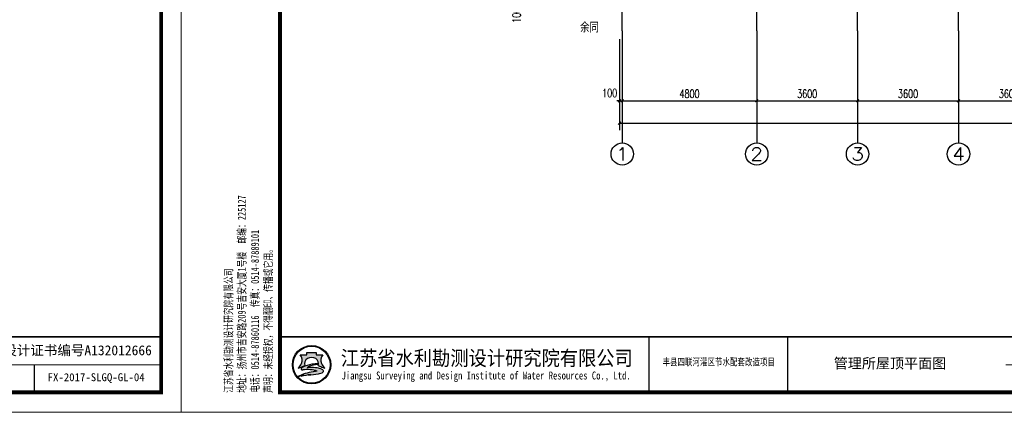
# Model space of a CAD drawing. Extents: x 88237 to 730297, y -11868 to 107702.
# Tile 19 of 49: x 360670 to 395817, y 42769 to 56781. Entities that reach past the tile are written whole.
import ezdxf
from ezdxf.enums import TextEntityAlignment as Align

# ---------------------------------------------------------------- set-up
doc = ezdxf.new("R2010")
doc.units = 0
doc.header["$LTSCALE"] = 1000
doc.header["$MEASUREMENT"] = 0
doc.linetypes.add('DOTE', pattern=[2.4200000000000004, 2, -0.2, 0.02, -0.2])
doc.layers.add('0.13文字', color=3, linetype='Continuous', lineweight=13)
for name, color, linetype in [('AXIS', 3, 'Continuous'), ('AXIS_TEXT', 7, 'Continuous'), ('DOTE', 1, 'DOTE'), ('PUB_TEXT', 7, 'Continuous'), ('图框', 7, 'Continuous')]:
    doc.layers.add(name, color=color, linetype=linetype)
doc.styles.add('_TCH_AXIS', font='COMPLEX', dxfattribs={"bigfont": 'GBCBIG'})
doc.styles.add('_TCH_DIM', font='SIMPLEX', dxfattribs={"bigfont": 'GBCBIG'})
doc.styles.add('_TCH_DIM_T3', font='SIMPLEX', dxfattribs={"width": 0.7058823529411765, "bigfont": 'GBCBIG'})
doc.styles.add('COMPLEX', font='COMPLEX')
doc.styles.add('LYJFS', font='times.ttf', dxfattribs={"width": 0.7})
doc.styles.add('仿宋', font='FangSong_GB2312.ttf', dxfattribs={"width": 0.7})
doc.styles.add('宋体', font='txt')
doc.dimstyles.new('_TCH_ARCH&&100', dxfattribs={"dimtxt": 297.5, "dimasz": 100, "dimexe": 250, "dimexo": 300, "dimgap": 100, "dimtad": 1, "dimdec": 0, "dimzin": 0, "dimdsep": 46, "dimtxsty": '_TCH_DIM_T3', "dimblk": 'ARCHTICK', "dimcen": 0.09, "dimclrt": 7, "dimazin": 2, "dimtfac": 1, "dimtdec": 0, "dimtix": 1, "dimtmove": 2, "dimatfit": 3, "dimfxl": 1, "dimtolj": 1, "dimtzin": 0, "dimarcsym": 0})

# ---------------------------------------------------------------- blocks, each defined once
blk = doc.blocks.new('_ArchTick')
at = {"color": 0, "linetype": 'ByBlock', "const_width": 0.4}
blk.add_lwpolyline([(-0.5, -0.5), (0.5, 0.5)], dxfattribs=at)
blk = doc.blocks.new('*D283')
at = {"layer": 'AXIS', "color": 0, "lineweight": -2}
for p, q in [((380880.1925909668, 57387.39317273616), (378430.1925909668, 57387.39317273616)), ((378680.1925909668, 57387.39317273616), (378680.1925909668, 57487.39317273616)), ((378680.1925909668, 57287.39317273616), (378680.1925909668, 57387.39317273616)), ((380880.1925909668, 57287.39317273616), (378430.1925909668, 57287.39317273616)), ((378680.1925909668, 57287.39317273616), (378680.1925909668, 57187.39317273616))]:
    blk.add_line(p, q, dxfattribs=at)
at = {"layer": 'Defpoints', "color": 0}
for p in [(378680.1925909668, 57387.39317273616), (381180.1925909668, 57387.39317273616), (381180.1925909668, 57287.39317273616)]:
    blk.add_point(p, dxfattribs=at)
at = {"layer": 'AXIS', "color": 0, "lineweight": -2, "xscale": 100, "yscale": 100, "zscale": 100}
for p, rotation in [((378680.1925909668, 57387.39317273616), 270), ((378680.1925909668, 57287.39317273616), 90)]:
    blk.add_blockref('_ArchTick', p, dxfattribs=dict(at, rotation=rotation))
at = {"layer": 'AXIS', "color": 7, "insert": (378405.1925909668, 56937.39317273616), "char_height": 297.5, "attachment_point": 5, "rotation": 90, "style": '_TCH_DIM_T3'}
blk.add_mtext('\\A1;100', dxfattribs=at)
blk = doc.blocks.new('*D301')
at = {"layer": 'AXIS', "color": 0, "lineweight": -2}
for p, q in [((382080.1925909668, 56087.39317273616), (382080.1925909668, 53637.39317273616)), ((382180.1925909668, 56087.39317273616), (382180.1925909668, 53637.39317273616)), ((382080.1925909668, 53887.39317273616), (381980.1925909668, 53887.39317273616)), ((382080.1925909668, 53887.39317273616), (382180.1925909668, 53887.39317273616)), ((382180.1925909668, 53887.39317273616), (382280.1925909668, 53887.39317273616))]:
    blk.add_line(p, q, dxfattribs=at)
at = {"layer": 'Defpoints', "color": 0}
for p in [(382080.1925909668, 56387.39317273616), (382180.1925909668, 56387.39317273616), (382180.1925909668, 53887.39317273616)]:
    blk.add_point(p, dxfattribs=at)
at = {"layer": 'AXIS', "color": 0, "lineweight": -2, "xscale": 100, "yscale": 100, "zscale": 100}
blk.add_blockref('_ArchTick', (382080.1925909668, 53887.39317273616), dxfattribs=at)
at = {"layer": 'AXIS', "color": 0, "lineweight": -2, "xscale": 100, "yscale": 100, "zscale": 100, "rotation": 180}
blk.add_blockref('_ArchTick', (382180.1925909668, 53887.39317273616), dxfattribs=at)
at = {"layer": 'AXIS', "color": 7, "insert": (381730.1925909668, 54162.39317273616), "char_height": 297.5, "attachment_point": 5, "style": '_TCH_DIM_T3'}
blk.add_mtext('\\A1;100', dxfattribs=at)
blk = doc.blocks.new('*D302')
at = {"layer": 'AXIS', "color": 0, "lineweight": -2}
for p, q in [((382180.1925909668, 56087.39317273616), (382180.1925909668, 53637.39317273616)), ((386980.1925909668, 56087.39317273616), (386980.1925909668, 53637.39317273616)), ((382180.1925909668, 53887.39317273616), (386980.1925909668, 53887.39317273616))]:
    blk.add_line(p, q, dxfattribs=at)
at = {"layer": 'Defpoints', "color": 0}
for p in [(382180.1925909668, 56387.39317273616), (386980.1925909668, 56387.39317273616), (386980.1925909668, 53887.39317273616)]:
    blk.add_point(p, dxfattribs=at)
at = {"layer": 'AXIS', "color": 0, "lineweight": -2, "xscale": 100, "yscale": 100, "zscale": 100, "rotation": 180}
blk.add_blockref('_ArchTick', (382180.1925909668, 53887.39317273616), dxfattribs=at)
at = {"layer": 'AXIS', "color": 0, "lineweight": -2, "xscale": 100, "yscale": 100, "zscale": 100}
blk.add_blockref('_ArchTick', (386980.1925909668, 53887.39317273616), dxfattribs=at)
at = {"layer": 'AXIS', "color": 7, "insert": (384580.1925909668, 54136.14317273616), "char_height": 297.5, "attachment_point": 5, "style": '_TCH_DIM_T3'}
blk.add_mtext('\\A1;4800', dxfattribs=at)
blk = doc.blocks.new('*D303')
at = {"layer": 'AXIS', "color": 0, "lineweight": -2}
for p, q in [((386980.1925909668, 56087.39317273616), (386980.1925909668, 53637.39317273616)), ((390580.1925909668, 56087.39317273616), (390580.1925909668, 53637.39317273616)), ((386980.1925909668, 53887.39317273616), (390580.1925909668, 53887.39317273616))]:
    blk.add_line(p, q, dxfattribs=at)
at = {"layer": 'Defpoints', "color": 0}
for p in [(386980.1925909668, 56387.39317273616), (390580.1925909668, 56387.39317273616), (390580.1925909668, 53887.39317273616)]:
    blk.add_point(p, dxfattribs=at)
at = {"layer": 'AXIS', "color": 0, "lineweight": -2, "xscale": 100, "yscale": 100, "zscale": 100, "rotation": 180}
blk.add_blockref('_ArchTick', (386980.1925909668, 53887.39317273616), dxfattribs=at)
at = {"layer": 'AXIS', "color": 0, "lineweight": -2, "xscale": 100, "yscale": 100, "zscale": 100}
blk.add_blockref('_ArchTick', (390580.1925909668, 53887.39317273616), dxfattribs=at)
at = {"layer": 'AXIS', "color": 7, "insert": (388780.1925909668, 54136.14317273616), "char_height": 297.5, "attachment_point": 5, "style": '_TCH_DIM_T3'}
blk.add_mtext('\\A1;3600', dxfattribs=at)
blk = doc.blocks.new('*D304')
at = {"layer": 'AXIS', "color": 0, "lineweight": -2}
for p, q in [((390580.1925909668, 56087.39317273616), (390580.1925909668, 53637.39317273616)), ((394180.1925909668, 56087.39317273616), (394180.1925909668, 53637.39317273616)), ((390580.1925909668, 53887.39317273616), (394180.1925909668, 53887.39317273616))]:
    blk.add_line(p, q, dxfattribs=at)
at = {"layer": 'Defpoints', "color": 0}
for p in [(390580.1925909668, 56387.39317273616), (394180.1925909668, 56387.39317273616), (394180.1925909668, 53887.39317273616)]:
    blk.add_point(p, dxfattribs=at)
at = {"layer": 'AXIS', "color": 0, "lineweight": -2, "xscale": 100, "yscale": 100, "zscale": 100, "rotation": 180}
blk.add_blockref('_ArchTick', (390580.1925909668, 53887.39317273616), dxfattribs=at)
at = {"layer": 'AXIS', "color": 0, "lineweight": -2, "xscale": 100, "yscale": 100, "zscale": 100}
blk.add_blockref('_ArchTick', (394180.1925909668, 53887.39317273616), dxfattribs=at)
at = {"layer": 'AXIS', "color": 7, "insert": (392380.1925909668, 54136.14317273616), "char_height": 297.5, "attachment_point": 5, "style": '_TCH_DIM_T3'}
blk.add_mtext('\\A1;3600', dxfattribs=at)
blk = doc.blocks.new('*D305')
at = {"layer": 'AXIS', "color": 0, "lineweight": -2}
for p, q in [((394180.1925909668, 56087.39317273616), (394180.1925909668, 53637.39317273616)), ((397780.1925909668, 56087.39317273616), (397780.1925909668, 53637.39317273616)), ((394180.1925909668, 53887.39317273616), (397780.1925909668, 53887.39317273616))]:
    blk.add_line(p, q, dxfattribs=at)
at = {"layer": 'Defpoints', "color": 0}
for p in [(394180.1925909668, 56387.39317273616), (397780.1925909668, 56387.39317273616), (397780.1925909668, 53887.39317273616)]:
    blk.add_point(p, dxfattribs=at)
at = {"layer": 'AXIS', "color": 0, "lineweight": -2, "xscale": 100, "yscale": 100, "zscale": 100, "rotation": 180}
blk.add_blockref('_ArchTick', (394180.1925909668, 53887.39317273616), dxfattribs=at)
at = {"layer": 'AXIS', "color": 0, "lineweight": -2, "xscale": 100, "yscale": 100, "zscale": 100}
blk.add_blockref('_ArchTick', (397780.1925909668, 53887.39317273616), dxfattribs=at)
at = {"layer": 'AXIS', "color": 7, "insert": (395980.1925909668, 54136.14317273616), "char_height": 297.5, "attachment_point": 5, "style": '_TCH_DIM_T3'}
blk.add_mtext('\\A1;3600', dxfattribs=at)
blk = doc.blocks.new('*D311')
at = {"layer": 'AXIS', "color": 0, "lineweight": -2}
for p, q in [((382080.1925909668, 56087.39317273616), (382080.1925909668, 52837.39317273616)), ((413480.1925909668, 56087.39317273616), (413480.1925909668, 52837.39317273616)), ((382080.1925909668, 53087.39317273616), (413480.1925909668, 53087.39317273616))]:
    blk.add_line(p, q, dxfattribs=at)
at = {"layer": 'Defpoints', "color": 0}
for p in [(382080.1925909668, 56387.39317273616), (413480.1925909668, 56387.39317273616), (413480.1925909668, 53087.39317273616)]:
    blk.add_point(p, dxfattribs=at)
at = {"layer": 'AXIS', "color": 0, "lineweight": -2, "xscale": 100, "yscale": 100, "zscale": 100, "rotation": 180}
blk.add_blockref('_ArchTick', (382080.1925909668, 53087.39317273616), dxfattribs=at)
at = {"layer": 'AXIS', "color": 0, "lineweight": -2, "xscale": 100, "yscale": 100, "zscale": 100}
blk.add_blockref('_ArchTick', (413480.1925909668, 53087.39317273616), dxfattribs=at)
at = {"layer": 'AXIS', "color": 7, "insert": (397780.1925909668, 53336.14317273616), "char_height": 297.5, "attachment_point": 5, "style": '_TCH_DIM_T3'}
blk.add_mtext('\\A1;31400', dxfattribs=at)
blk = doc.blocks.new('_AXISO')
blk.add_circle((0, 0), 0.5)
at = {"layer": 'AXIS_TEXT', "style": 'COMPLEX', "width": 1.041666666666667}
blk.add_attdef('A', text='', height=0.56, dxfattribs=at).set_placement((-0.25, -0.28), (0.25, -0.28), align=Align.FIT)
blk = doc.blocks.new('d4trtg')
h = blk.add_hatch(color=152)
h.dxf.hatch_style = 1
h.paths.add_polyline_path([(654246.3193193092, 3899725.409078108, 1), (654149.4769673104, 3899725.409078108, 1)])
h.paths.add_polyline_path([(654244.689577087, 3899725.409078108, 1), (654151.1067095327, 3899725.409078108, 1)], flags=16)
h = blk.add_hatch(color=152)
h.dxf.hatch_style = 1
edge = h.paths.add_edge_path()
edge.add_arc((654216.7300615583, 3899701.144012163), 14.62686968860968, 43.31770961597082, 70.37003522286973)
edge.add_arc((654202.9245894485, 3899662.43781051), 55.72140833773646, 70.37003522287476, 84.52854590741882)
edge.add_arc((654197.052297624, 3899601.131590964), 117.3082280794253, 84.5285459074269, 95.17746754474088)
edge.add_arc((654198.4691254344, 3899704.113250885), 18.32576248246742, 111.7965680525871, 130.9174013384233, ccw=False)
edge.add_arc((654217.4394684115, 3899656.675769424), 69.41576698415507, 98.84274785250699, 111.79656805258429, ccw=False)
edge.add_arc((654228.1102754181, 3899588.085080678), 138.8315339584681, 95.21036804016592, 98.84274785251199, ccw=False)
edge.add_ellipse((654197.8981433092, 3899728.334977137), major_axis=(-17.7501498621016, 0), ratio=0.8776980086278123, start_angle=172.6538623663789, end_angle=176.9129867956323)
edge.add_arc((654213.8325542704, 3899624.955280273), 102.5563365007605, 88.99992913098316, 98.52267106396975)
edge.add_arc((654209.8965974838, 3899651.220285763), 75.99805588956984, 98.5226710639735, 116.8491039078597)
edge.add_arc((654181.1331357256, 3899708.041207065), 12.31168505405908, 116.8491039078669, 139.2900683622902)
edge.add_arc((654173.2830714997, 3899714.795695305), 1.955690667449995, 139.2900683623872, 263.050638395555)
edge.add_arc((654175.1158058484, 3899729.831970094), 17.10324739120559, 263.0506383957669, 272.136251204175)
edge.add_arc((654186.8001782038, 3899416.594006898), 296.3525647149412, 88.46268833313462, 92.13625120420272, ccw=False)
edge.add_arc((654193.3818121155, 3899661.833379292), 51.02489061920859, 68.07113774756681, 88.46268833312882, ccw=False)
edge.add_arc((654234.506227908, 3899496.08092722), 214.2253735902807, 95.91294384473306, 98.79521578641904)
edge.add_arc((654220.8241236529, 3899584.51078353), 124.7433113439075, 98.79521578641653, 117.8496747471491)
edge.add_arc((654806.2087627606, 3897318.850026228), 2461.597634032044, 104.7703900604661, 105.15790668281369, ccw=False)
edge.add_line((654178.6340996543, 3899699.104834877), (654170.5934602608, 3899695.844113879))
edge.add_arc((654384.3496151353, 3898723.49134639), 995.5709910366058, 100.90627282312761, 102.39834375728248, ccw=False)
edge.add_line((654195.9846486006, 3899701.080338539), (654189.8745459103, 3899699.193213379))
edge.add_arc((654166.7652083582, 3899985.305806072), 287.044347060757, 274.6177604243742, 279.6944367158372)
edge.add_arc((654207.3949546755, 3899747.472955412), 45.76599921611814, 279.694436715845, 287.6119267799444)
edge.add_arc((654216.243616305, 3899719.598572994), 16.52082853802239, 287.6119267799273, 311.5140981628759)
edge.add_arc((654225.3686800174, 3899709.289677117), 2.753471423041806, 311.5140981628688, 403.3177096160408)
edge = h.paths.add_edge_path()
edge.add_arc((654242.1391779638, 3899736.786777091), 20.67819482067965, 138.9741968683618, 204.1180883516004, ccw=False)
edge.add_line((654226.5392573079, 3899750.359920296), (654209.5567490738, 3899750.359920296))
edge.add_line((654209.5567490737, 3899750.359920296), (654209.5567490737, 3899756.23053299))
edge.add_line((654209.5567490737, 3899756.23053299), (654186.2395375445, 3899756.23053299))
edge.add_line((654186.2395375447, 3899756.23053299), (654186.2395375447, 3899750.359920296))
edge.add_line((654186.2395375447, 3899750.359920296), (654169.2570293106, 3899750.359920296))
edge.add_arc((654153.6571086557, 3899736.786777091), 20.67819482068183, -24.118088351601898, 41.0258031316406, ccw=False)
edge.add_arc((654138.2813983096, 3899743.670490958), 37.52449961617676, 314.34412131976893, 335.8819116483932, ccw=False)
edge.add_arc((654157.8406418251, 3899747.198545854), 31.08765203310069, 282.3877277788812, 290.1465811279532)
edge.add_arc((654127.1774852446, 3899830.778947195), 120.1152469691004, 290.1465811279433, 296.6495194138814)
edge.add_ellipse((654197.8981433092, 3899728.334977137), major_axis=(-17.7501498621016, 0), ratio=0.8776980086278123, start_angle=176.9129867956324, end_angle=378.37473811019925, ccw=False)
edge.add_ellipse((654197.8981433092, 3899728.334977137), major_axis=(-17.7501498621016, 0), ratio=0.8776980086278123, start_angle=172.653862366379, end_angle=176.9129867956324, ccw=False)
edge.add_ellipse((654197.8981433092, 3899728.334977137), major_axis=(-17.7501498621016, 0), ratio=0.8776980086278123, start_angle=161.6252618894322, end_angle=172.653862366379, ccw=False)
edge.add_arc((654268.6188013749, 3899830.778947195), 120.1152469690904, 243.3504805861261, 249.853418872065)
edge.add_arc((654237.9556447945, 3899747.198545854), 31.08765203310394, 249.8534188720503, 257.61227222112)
edge.add_arc((654257.5148883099, 3899743.670490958), 37.52449961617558, 204.1180883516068, 225.6558786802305, ccw=False)
at = {"lineweight": 0}
for p, q in [((653868.4004973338, 3899605.327936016), (653868.4004973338, 3902577.336202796)), ((658071.2404705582, 3902577.336202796), (658071.2404705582, 3899605.327936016)), ((658021.2066613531, 3899725.409078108), (655949.806960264, 3899725.409078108)), ((658071.2404705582, 3899605.327936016), (653868.4004973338, 3899605.327936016))]:
    blk.add_line(p, q, dxfattribs=at)
for p, q in [((655049.1983945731, 3899795.456410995), (655049.1983945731, 3899655.361745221)), ((655399.4350590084, 3899795.456410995), (655399.4350590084, 3899655.361745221)), ((657700.9902824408, 3899725.409078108), (657700.9902824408, 3899655.361745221))]:
    blk.add_line(p, q)
at = {"lineweight": 0, "const_width": 10.0067618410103}
blk.add_lwpolyline([(654118.5695433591, 3902527.302393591), (658021.2066613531, 3902527.302393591), (658021.2066613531, 3899655.361745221), (654118.5695433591, 3899655.361745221)], close=True, dxfattribs=at)
at = {"lineweight": 0, "const_width": 4.002704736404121}
blk.add_lwpolyline([(658021.2066613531, 3899795.456410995), (654118.5695433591, 3899795.456410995)], dxfattribs=at)
at = {"color": 152}
for points in [[(654181.0529832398, 3899723.423913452, -0.02838203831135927), (654168.5479460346, 3899718.013005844, -0.03386732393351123), (654164.5097554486, 3899716.834668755, 0.09425397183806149), (654172.5302050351, 3899728.337281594, 0.2921547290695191), (654169.2570293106, 3899750.359920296), (654186.2395375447, 3899750.359920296), (654186.2395375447, 3899756.23053299), (654209.5567490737, 3899756.23053299), (654209.5567490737, 3899750.359920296), (654226.5392573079, 3899750.359920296, 0.29215472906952), (654223.2660815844, 3899728.337281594, 0.09425397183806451), (654231.2865311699, 3899716.834668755, -0.03386732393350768), (654227.2483405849, 3899718.013005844, -0.02838203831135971), (654214.7433033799, 3899723.423913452)], [(654215.6225359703, 3899727.495994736, 0.04157472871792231), (654198.6336295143, 3899726.379117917, 0.08013502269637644), (654175.5726574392, 3899719.025681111, 0.09823132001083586), (654171.8006163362, 3899716.071255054, 0.599439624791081), (654173.0464484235, 3899712.85437217, 0.03966424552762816), (654175.7533461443, 3899712.7406093, -0.01603031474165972), (654194.7507043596, 3899712.839904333, -0.08921046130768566), (654212.4373190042, 3899709.166529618, 0.01257694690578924), (654201.7504573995, 3899707.787257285, 0.08333285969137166), (654162.549863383, 3899694.805861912, -0.001690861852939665), (654178.6340996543, 3899699.104834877), (654170.5934602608, 3899695.844113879, -0.006510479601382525), (654195.9846486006, 3899701.080338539), (654189.8745459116, 3899699.193213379, 0.02215480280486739), (654215.101659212, 3899702.360502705, 0.03456031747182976), (654221.242295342, 3899703.852113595, 0.1046726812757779), (654227.1936927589, 3899707.227897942, 0.4234638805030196), (654227.3719977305, 3899711.178677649, 0.1185893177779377), (654221.6438736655, 3899714.920795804, 0.06185687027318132), (654208.2376153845, 3899717.905342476, 0.04649815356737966), (654186.4662944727, 3899717.961197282, -0.08362449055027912), (654191.6645458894, 3899721.128869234, -0.05658197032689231), (654206.7686614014, 3899725.266458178, -0.01585057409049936), (654215.5025964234, 3899726.342960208)]]:
    blk.add_lwpolyline(points, format="xyb", dxfattribs=at)
for radius in [48.42117599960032, 46.79143377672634]:
    blk.add_circle((654197.8981433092, 3899725.409078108), radius, dxfattribs=at)
blk.add_arc((654217.4394684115, 3899656.675769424), 69.41576698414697, 98.8427478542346, 111.796568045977, dxfattribs=at)
for start_param, end_param in [(2.820892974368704, 6.603884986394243), (3.013378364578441, 3.087714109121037)]:
    blk.add_ellipse((654197.8981433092, 3899728.334977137), major_axis=(-17.7501498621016, 0), ratio=0.8776980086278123, start_param=start_param, end_param=end_param, dxfattribs=at)
at = {"style": '宋体'}
for s, height, width, p in [('江苏省水利勘测设计研究院有限公司', 37.52535690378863, 0.9, (654640.1952124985, 3899742.929376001)), ('丰县四联河灌区节水配套改造项目', 18.01217131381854, 0.75, (655225.535190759, 3899732.922628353)), ('Jiangsu Surveying and Design Institute of Water Resources Co., Ltd.', 20.0135236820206, 0.8, (654638.4727689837, 3899695.522921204))]:
    blk.add_text(s, height=height, dxfattribs=dict(at, width=width)).set_placement(p, align=Align.MIDDLE)
at = {"insert": (654101.5093347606, 3899654.544439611), "char_height": 20.0135236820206, "attachment_point": 7, "rotation": 90, "style": '仿宋'}
blk.add_mtext('江苏省水利勘测设计研究院有限公司\\P地址：扬州市吉安路209号吉安大厦1号楼  邮编：225127\\P电话：0514-87860116  传真：0514-87889101\\P声明：未经授权，不得翻印、传播或它用。', dxfattribs=at)
at = {"insert": (657776.0409962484, 3899760.432744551), "char_height": 25.01690460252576, "attachment_point": 5, "style": '宋体'}
blk.add_mtext('甲级设计证书编号A132012666', dxfattribs=at)

msp = doc.modelspace()

# ---------------------------------------------------------------- linework, layer by layer
at = {"layer": 'AXIS'}
for p, q in [((382180.1925909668, 56387.39317273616), (382180.1925909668, 52387.39317273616)), ((386980.1925909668, 56387.39317273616), (386980.1925909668, 52387.39317273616)), ((390580.1925909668, 56387.39317273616), (390580.1925909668, 52387.39317273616)), ((394180.1925909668, 56387.39317273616), (394180.1925909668, 52387.39317273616))]:
    msp.add_line(p, q, dxfattribs=at)
at = {"layer": 'DOTE'}
for p, q in [((382180.1925909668, 56387.39317273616), (382180.1925909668, 73187.39317273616)), ((386980.1925909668, 56387.39317273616), (386980.1925909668, 73187.39317273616)), ((390580.1925909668, 56387.39317273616), (390580.1925909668, 73187.39317273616)), ((394180.1925909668, 56387.39317273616), (394180.1925909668, 73187.39317273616))]:
    msp.add_line(p, q, dxfattribs=at)

# ---------------------------------------------------------------- block references
at = {"layer": 'AXIS'}
ref = msp.add_blockref('_AXISO', (382180.1925909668, 51987.39317273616), dxfattribs=dict(at, xscale=800, yscale=800, zscale=800))
ref.add_attrib('A', '1', dxfattribs={"layer": 'AXIS_TEXT', "height": 452.5483399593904, "style": '_TCH_AXIS', "width": 2.333333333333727}).set_placement((381953.9184209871, 51761.11900275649), (382406.4667609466, 51761.11900275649), align=Align.FIT)
ref = msp.add_blockref('_AXISO', (386980.1925909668, 51987.39317273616), dxfattribs=dict(at, xscale=800, yscale=800, zscale=800))
ref.add_attrib('A', '2', dxfattribs={"layer": 'AXIS_TEXT', "height": 452.5483399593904, "style": '_TCH_AXIS', "width": 1.500000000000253}).set_placement((386753.9184209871, 51761.11900275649), (387206.4667609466, 51761.11900275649), align=Align.FIT)
ref = msp.add_blockref('_AXISO', (390580.1925909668, 51987.39317273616), dxfattribs=dict(at, xscale=800, yscale=800, zscale=800))
ref.add_attrib('A', '3', dxfattribs={"layer": 'AXIS_TEXT', "height": 452.5483399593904, "style": '_TCH_AXIS', "width": 1.500000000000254}).set_placement((390353.9184209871, 51761.11900275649), (390806.4667609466, 51761.11900275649), align=Align.FIT)
ref = msp.add_blockref('_AXISO', (394180.1925909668, 51987.39317273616), dxfattribs=dict(at, xscale=800, yscale=800, zscale=800))
ref.add_attrib('A', '4', dxfattribs={"layer": 'AXIS_TEXT', "height": 452.5483399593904, "style": '_TCH_AXIS', "width": 1.312500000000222}).set_placement((393953.9184209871, 51761.11900275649), (394406.4667609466, 51761.11900275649), align=Align.FIT)
at = {"layer": '图框', "xscale": 14.14285799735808, "yscale": 14.14285801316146, "zscale": 14.142858}
for p in [(-8940579.592836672, -55108795.53352755), (-8881139.423914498, -55108795.53352755)]:
    msp.add_blockref('d4trtg', p, dxfattribs=at)

# ---------------------------------------------------------------- texts
at = {"layer": '0.13文字', "linetype": 'Continuous', "lineweight": 13, "attachment_point": 1, "style": 'LYJFS'}
for s, insert, char_height, width in [('{\\fFangSong_GB2312|b0|i0|c134|p49;\\W1;    管理所屋顶平面图}', (388727.8982969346, 44702.85704434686), 367.714308, 9427.783650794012), ('{\\fFangSong_GB2312|b0|i0|c134|p49;\\W1; FX-2017-SLGQ-GL-04}', (361475.3626662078, 44162.38375635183), 282.85716, 5892.364781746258)]:
    msp.add_mtext(s, dxfattribs=dict(at, insert=insert, char_height=char_height, width=width))
at = {"layer": 'PUB_TEXT', "style": '_TCH_DIM'}
msp.add_text('余同', height=337.5886524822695, dxfattribs=at).set_placement((380672.9766206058, 56326.20797610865))

# ---------------------------------------------------------------- dimensions: what is measured, and where the dimension line sits
at = {"layer": 'AXIS'}
for base, p1, p2, angle, picture, middle in [((378680.1925909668, 57387.39317273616), (381180.1925909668, 57287.39317273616), (381180.1925909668, 57387.39317273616), 90, '*D283', (378405.1925909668, 56937.39317273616)), ((382180.1925909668, 53887.39317273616), (382080.1925909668, 56387.39317273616), (382180.1925909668, 56387.39317273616), 0, '*D301', (381730.1925909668, 54162.39317273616))]:
    dim = msp.add_linear_dim(base=base, p1=p1, p2=p2, angle=angle, dimstyle='_TCH_ARCH&&100', dxfattribs=at)
    dim.commit()
    dim.dimension.update_dxf_attribs({"geometry": picture, "text_midpoint": middle, "dimtype": 161})
for p1, p2, distance, picture, middle in [((382080.1925909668, 56387.39317273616), (413480.1925909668, 56387.39317273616), -3300, '*D311', (397780.1925909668, 53336.14317273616)), ((382180.1925909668, 56387.39317273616), (386980.1925909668, 56387.39317273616), -2500, '*D302', (384580.1925909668, 54136.14317273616)), ((386980.1925909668, 56387.39317273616), (390580.1925909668, 56387.39317273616), -2500, '*D303', (388780.1925909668, 54136.14317273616)), ((390580.1925909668, 56387.39317273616), (394180.1925909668, 56387.39317273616), -2500, '*D304', (392380.1925909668, 54136.14317273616)), ((394180.1925909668, 56387.39317273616), (397780.1925909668, 56387.39317273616), -2500, '*D305', (395980.1925909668, 54136.14317273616))]:
    dim = msp.add_aligned_dim(p1=p1, p2=p2, distance=distance, dimstyle='_TCH_ARCH&&100', dxfattribs=at)
    dim.commit()
    dim.dimension.update_dxf_attribs({"geometry": picture, "text_midpoint": middle})

doc.saveas('drawing.dxf')
